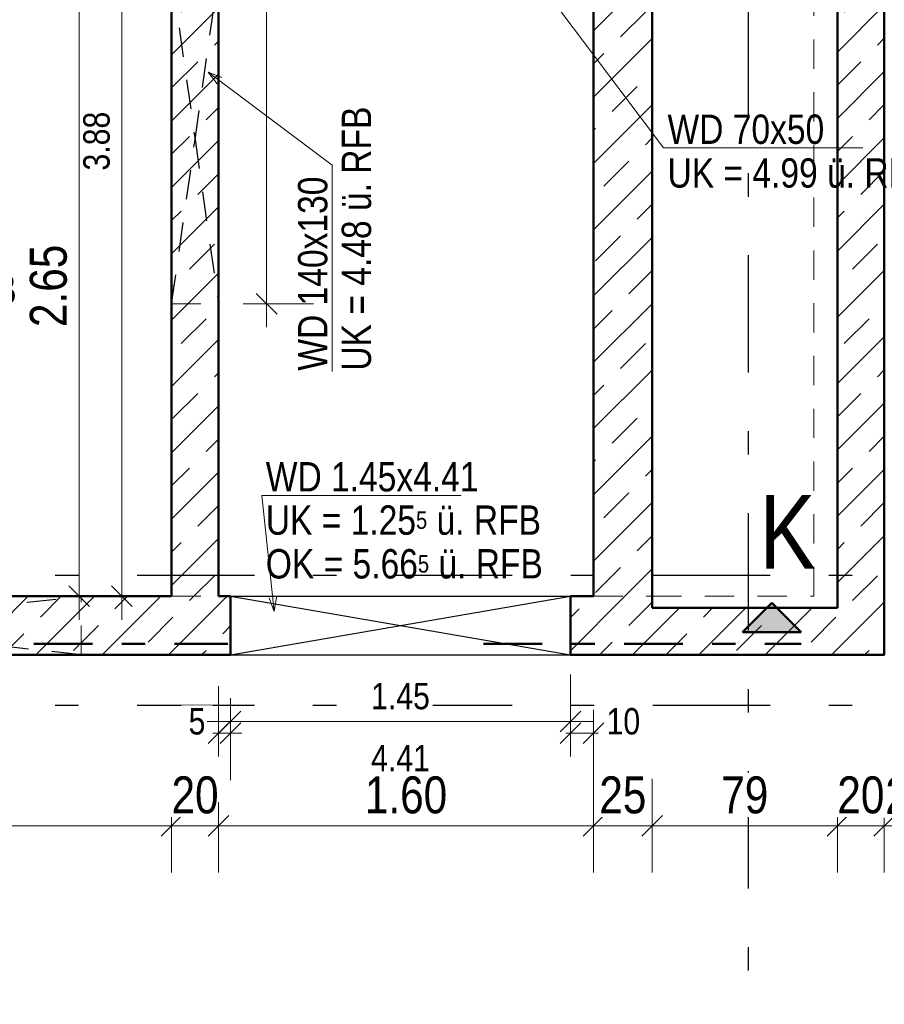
# Model space of a CAD drawing. Header units: millimetres. Extents: x -13 to 146, y -13 to 60.
# Tile 104 of 170: x 43.65 to 47.33, y 18.61 to 22.81. Entities that reach past the tile are written whole.
import ezdxf

# ---------------------------------------------------------------- set-up
doc = ezdxf.new("R2010")
doc.units = ezdxf.units.MM
for name, pattern in [('DASHDOT', [1, 0.5, -0.25, 0, -0.25]), ('DASHDOTX2', [2, 1, -0.5, 0, -0.5]), ('HIDDEN', [0.375, 0.25, -0.125])]:
    doc.linetypes.add(name, pattern=pattern)
for name, color, linetype, lineweight in [('Achsen', 7, 'Continuous', 20), ('Schraffuren', 7, 'Continuous', 20), ('Texte', 7, 'Continuous', 20)]:
    doc.layers.add(name, color=color, linetype=linetype, lineweight=lineweight)
doc.styles.add('Arial Narrow', font='ARIALN.TTF')
doc.dimstyles.new('Arch_Strakon_dimstyle', dxfattribs={"dimtxt": 11.25, "dimasz": 1, "dimexe": 1.25, "dimexo": 0.0625, "dimgap": 1, "dimtad": 0, "dimdec": 5, "dimzin": 12, "dimdsep": 46, "dimtxsty": 'Arial Narrow', "dimblk": 'Arrowhead_Tick', "dimsah": 1, "dimcen": 0, "dimse1": 1, "dimse2": 1, "dimclrd": 6, "dimclrt": 3, "dimazin": 0, "dimtfac": 1, "dimtdec": 4, "dimtmove": 0, "dimatfit": 3, "dimldrblk": 'NONE', "dimfxl": 1, "dimtvp": 1, "dimtolj": 1, "dimtzin": 0, "dimlwd": 13, "dimarcsym": 2})
pattern_1 = [(45, (0, 0), (-0.14142136, 0.14142136), [0.15, -0.1]), (45, (-0.07071, 0.07071), (-0.14142136, 0.14142136), [])]

# ---------------------------------------------------------------- blocks, each defined once
blk = doc.blocks.new('Arrowhead_Tick')
at = {"color": 0, "linetype": 'Continuous', "lineweight": -2}
for p, q in [((0, 20), (0, -10)), ((-1, 0), (0, 0)), ((10, 0), (0, 0))]:
    blk.add_line(p, q, dxfattribs=at)
at = {"color": 2, "linetype": 'Continuous', "lineweight": 35}
blk.add_line((4.42, 4.42), (-4.42, -4.42), dxfattribs=at)
blk = doc.blocks.new('*D95')
at = {"layer": 'Achsen', "color": 6, "linetype": 'Continuous', "lineweight": 13}
blk.add_line((43.9, 20.3581), (43.9, 22.9857), dxfattribs=at)
at = {"layer": 'Defpoints', "color": 0}
for p in [(43.9, 22.9957), (44.4944, 22.9957), (44.4946, 20.3481)]:
    blk.add_point(p, dxfattribs=at)
at = {"layer": 'Achsen', "color": 6, "lineweight": 13, "xscale": 0.01, "yscale": 0.01, "zscale": 0.01}
for p, rotation in [((43.9, 22.9957), 90), ((43.9, 20.3481), 270)]:
    blk.add_blockref('Arrowhead_Tick', p, dxfattribs=dict(at, rotation=rotation))
at = {"layer": 'Achsen', "color": 2, "lineweight": 35, "insert": (43.7696, 21.6719), "char_height": 0.1575, "attachment_point": 5, "rotation": 90, "style": 'Arial Narrow', "bg_fill": 3, "box_fill_scale": 1.1, "bg_fill_color": 256, "bg_fill_true_color": 13158600, "bg_fill_transparency": 0}
blk.add_mtext('\\A1;2.65', dxfattribs=at)
blk = doc.blocks.new('_None')
blk = doc.blocks.new('*D157')
at = {"layer": 'Achsen', "color": 6, "linetype": 'Continuous', "lineweight": 13}
blk.add_line((38.0746, 19.3696), (44.2846, 19.3696), dxfattribs=at)
at = {"layer": 'Defpoints', "color": 0}
for p in [(44.2946, 20.3481), (38.0646, 20.0981), (44.2946, 19.3696)]:
    blk.add_point(p, dxfattribs=at)
at = {"layer": 'Achsen', "color": 6, "lineweight": 13, "xscale": 0.01, "yscale": 0.01, "zscale": 0.01}
blk.add_blockref('Arrowhead_Tick', (44.2946, 19.3696), dxfattribs=at)
at = {"layer": 'Achsen', "color": 6, "lineweight": 13, "xscale": 0.01, "yscale": 0.01, "zscale": 0.01, "rotation": 180}
blk.add_blockref('Arrowhead_Tick', (38.0646, 19.3696), dxfattribs=at)
at = {"layer": 'Achsen', "color": 2, "lineweight": 35, "insert": (41.1796, 19.5), "char_height": 0.1575, "attachment_point": 5, "style": 'Arial Narrow', "bg_fill": 3, "box_fill_scale": 1.1, "bg_fill_color": 256, "bg_fill_true_color": 13158600, "bg_fill_transparency": 0}
blk.add_mtext('\\A1;6.23', dxfattribs=at)
blk = doc.blocks.new('*D158')
at = {"layer": 'Achsen', "color": 6, "linetype": 'Continuous', "lineweight": 13}
blk.add_line((44.3046, 19.3696), (44.4846, 19.3696), dxfattribs=at)
at = {"layer": 'Defpoints', "color": 0}
for p in [(44.2946, 20.3481), (44.4946, 20.3481), (44.4946, 19.3696)]:
    blk.add_point(p, dxfattribs=at)
at = {"layer": 'Achsen', "color": 6, "lineweight": 13, "xscale": 0.01, "yscale": 0.01, "zscale": 0.01}
blk.add_blockref('Arrowhead_Tick', (44.4946, 19.3696), dxfattribs=at)
at = {"layer": 'Achsen', "color": 6, "lineweight": 13, "xscale": 0.01, "yscale": 0.01, "zscale": 0.01, "rotation": 180}
blk.add_blockref('Arrowhead_Tick', (44.2946, 19.3696), dxfattribs=at)
at = {"layer": 'Achsen', "color": 2, "lineweight": 35, "insert": (44.3946, 19.5), "char_height": 0.1575, "attachment_point": 5, "style": 'Arial Narrow', "bg_fill": 3, "box_fill_scale": 1.1, "bg_fill_color": 256, "bg_fill_true_color": 13158600, "bg_fill_transparency": 0}
blk.add_mtext('\\A1;20', dxfattribs=at)
blk = doc.blocks.new('*D159')
at = {"layer": 'Achsen', "color": 6, "linetype": 'Continuous', "lineweight": 13}
blk.add_line((44.5046, 19.3696), (46.0846, 19.3696), dxfattribs=at)
at = {"layer": 'Defpoints', "color": 0}
for p in [(44.4946, 20.3481), (46.0946, 20.3481), (46.0946, 19.3696)]:
    blk.add_point(p, dxfattribs=at)
at = {"layer": 'Achsen', "color": 6, "lineweight": 13, "xscale": 0.01, "yscale": 0.01, "zscale": 0.01}
blk.add_blockref('Arrowhead_Tick', (46.0946, 19.3696), dxfattribs=at)
at = {"layer": 'Achsen', "color": 6, "lineweight": 13, "xscale": 0.01, "yscale": 0.01, "zscale": 0.01, "rotation": 180}
blk.add_blockref('Arrowhead_Tick', (44.4946, 19.3696), dxfattribs=at)
at = {"layer": 'Achsen', "color": 2, "lineweight": 35, "insert": (45.2946, 19.5), "char_height": 0.1575, "attachment_point": 5, "style": 'Arial Narrow', "bg_fill": 3, "box_fill_scale": 1.1, "bg_fill_color": 256, "bg_fill_true_color": 13158600, "bg_fill_transparency": 0}
blk.add_mtext('\\A1;1.60', dxfattribs=at)
blk = doc.blocks.new('*D160')
at = {"layer": 'Achsen', "color": 6, "linetype": 'Continuous', "lineweight": 13}
blk.add_line((46.1046, 19.3696), (46.3346, 19.3696), dxfattribs=at)
at = {"layer": 'Defpoints', "color": 0}
for p in [(46.0946, 20.3481), (46.3446, 20.2981), (46.3446, 19.3696)]:
    blk.add_point(p, dxfattribs=at)
at = {"layer": 'Achsen', "color": 6, "lineweight": 13, "xscale": 0.01, "yscale": 0.01, "zscale": 0.01}
blk.add_blockref('Arrowhead_Tick', (46.3446, 19.3696), dxfattribs=at)
at = {"layer": 'Achsen', "color": 6, "lineweight": 13, "xscale": 0.01, "yscale": 0.01, "zscale": 0.01, "rotation": 180}
blk.add_blockref('Arrowhead_Tick', (46.0946, 19.3696), dxfattribs=at)
at = {"layer": 'Achsen', "color": 2, "lineweight": 35, "insert": (46.2196, 19.5), "char_height": 0.1575, "attachment_point": 5, "style": 'Arial Narrow', "bg_fill": 3, "box_fill_scale": 1.1, "bg_fill_color": 256, "bg_fill_true_color": 13158600, "bg_fill_transparency": 0}
blk.add_mtext('\\A1;25', dxfattribs=at)
blk = doc.blocks.new('*D161')
at = {"layer": 'Achsen', "color": 6, "linetype": 'Continuous', "lineweight": 13}
blk.add_line((46.3546, 19.3696), (47.125, 19.3696), dxfattribs=at)
at = {"layer": 'Defpoints', "color": 0}
for p in [(46.3446, 20.2981), (47.135, 20.2981), (47.135, 19.3696)]:
    blk.add_point(p, dxfattribs=at)
at = {"layer": 'Achsen', "color": 6, "lineweight": 13, "xscale": 0.01, "yscale": 0.01, "zscale": 0.01}
blk.add_blockref('Arrowhead_Tick', (47.135, 19.3696), dxfattribs=at)
at = {"layer": 'Achsen', "color": 6, "lineweight": 13, "xscale": 0.01, "yscale": 0.01, "zscale": 0.01, "rotation": 180}
blk.add_blockref('Arrowhead_Tick', (46.3446, 19.3696), dxfattribs=at)
at = {"layer": 'Achsen', "color": 2, "lineweight": 35, "insert": (46.7398, 19.5), "char_height": 0.1575, "attachment_point": 5, "style": 'Arial Narrow', "bg_fill": 3, "box_fill_scale": 1.1, "bg_fill_color": 256, "bg_fill_true_color": 13158600, "bg_fill_transparency": 0}
blk.add_mtext('\\A1;79', dxfattribs=at)
blk = doc.blocks.new('*D162')
at = {"layer": 'Achsen', "color": 6, "linetype": 'Continuous', "lineweight": 13}
blk.add_line((47.145, 19.3696), (47.325, 19.3696), dxfattribs=at)
at = {"layer": 'Defpoints', "color": 0}
for p in [(47.135, 20.2981), (47.335, 20.0981), (47.335, 19.3696)]:
    blk.add_point(p, dxfattribs=at)
at = {"layer": 'Achsen', "color": 6, "lineweight": 13, "xscale": 0.01, "yscale": 0.01, "zscale": 0.01}
blk.add_blockref('Arrowhead_Tick', (47.335, 19.3696), dxfattribs=at)
at = {"layer": 'Achsen', "color": 6, "lineweight": 13, "xscale": 0.01, "yscale": 0.01, "zscale": 0.01, "rotation": 180}
blk.add_blockref('Arrowhead_Tick', (47.135, 19.3696), dxfattribs=at)
at = {"layer": 'Achsen', "color": 2, "lineweight": 35, "insert": (47.235, 19.5), "char_height": 0.1575, "attachment_point": 5, "style": 'Arial Narrow', "bg_fill": 3, "box_fill_scale": 1.1, "bg_fill_color": 256, "bg_fill_true_color": 13158600, "bg_fill_transparency": 0}
blk.add_mtext('\\A1;20', dxfattribs=at)
blk = doc.blocks.new('*D190')
at = {"layer": 'Achsen', "color": 6, "linetype": 'Continuous', "lineweight": 13}
blk.add_line((47.345, 19.3696), (47.5346, 19.3696), dxfattribs=at)
at = {"layer": 'Defpoints', "color": 0}
for p in [(47.335, 20.0981), (47.5446, 19.3696), (47.5446, 12.3741)]:
    blk.add_point(p, dxfattribs=at)
at = {"layer": 'Achsen', "color": 6, "lineweight": 13, "xscale": 0.01, "yscale": 0.01, "zscale": 0.01}
blk.add_blockref('Arrowhead_Tick', (47.5446, 19.3696), dxfattribs=at)
at = {"layer": 'Achsen', "color": 6, "lineweight": 13, "xscale": 0.01, "yscale": 0.01, "zscale": 0.01, "rotation": 180}
blk.add_blockref('Arrowhead_Tick', (47.335, 19.3696), dxfattribs=at)
at = {"layer": 'Achsen', "color": 2, "lineweight": 35, "insert": (47.4398, 19.4986), "char_height": 0.1575, "attachment_point": 5, "style": 'Arial Narrow', "bg_fill": 3, "box_fill_scale": 1.1, "bg_fill_color": 256, "bg_fill_true_color": 13158600, "bg_fill_transparency": 0}
blk.add_mtext('\\A1;21', dxfattribs=at)
blk = doc.blocks.new('*D199')
at = {"color": 6, "linetype": 'Continuous', "lineweight": 13}
blk.add_line((49.5455, 20.108), (49.5455, 37.2481), dxfattribs=at)
at = {"layer": 'Defpoints', "color": 0}
for p in [(47.3348, 37.2581), (49.5455, 37.2581), (47.335, 20.098)]:
    blk.add_point(p, dxfattribs=at)
at = {"color": 6, "lineweight": 13, "xscale": 0.01, "yscale": 0.01, "zscale": 0.01}
for p, rotation in [((49.5455, 37.2581), 90), ((49.5455, 20.098), 270)]:
    blk.add_blockref('Arrowhead_Tick', p, dxfattribs=dict(at, rotation=rotation))
blk = doc.blocks.new('*D573')
at = {"color": 6, "linetype": 'Continuous', "lineweight": 13}
blk.add_line((44.7, 21.6057), (44.7, 24.8887), dxfattribs=at)
at = {"layer": 'Defpoints', "color": 0}
for p in [(44.4946, 24.8987), (44.7, 24.8987), (44.4946, 21.5957)]:
    blk.add_point(p, dxfattribs=at)
at = {"color": 6, "lineweight": 13, "xscale": 0.01, "yscale": 0.01, "zscale": 0.01}
for p, rotation in [((44.7, 24.8987), 90), ((44.7, 21.5957), 270)]:
    blk.add_blockref('Arrowhead_Tick', p, dxfattribs=dict(at, rotation=rotation))
at = {"color": 3, "lineweight": 35, "insert": (44.5926, 23.2472), "char_height": 0.1125, "attachment_point": 5, "rotation": 90, "style": 'Arial Narrow', "bg_fill": 3, "box_fill_scale": 1.1, "bg_fill_color": 256, "bg_fill_true_color": 13158600, "bg_fill_transparency": 0}
blk.add_mtext('\\A1;3.30{\\A1;\\H.6x;\\S5;}', dxfattribs=at)
blk = doc.blocks.new('*D580')
at = {"color": 6, "linetype": 'Continuous', "lineweight": 13}
for p, q in [((44.4846, 19.7641), (44.4746, 19.7641)), ((44.4946, 19.7641), (44.5459, 19.7641)), ((44.5559, 19.7641), (44.5659, 19.7641))]:
    blk.add_line(p, q, dxfattribs=at)
at = {"layer": 'Defpoints', "color": 0}
for p in [(44.4946, 20.3481), (44.5459, 20.0981), (44.5459, 19.7641)]:
    blk.add_point(p, dxfattribs=at)
at = {"color": 6, "lineweight": 13, "xscale": 0.01, "yscale": 0.01, "zscale": 0.01}
blk.add_blockref('Arrowhead_Tick', (44.4946, 19.7641), dxfattribs=at)
at = {"color": 6, "lineweight": 13, "xscale": 0.01, "yscale": 0.01, "zscale": 0.01, "rotation": 180}
blk.add_blockref('Arrowhead_Tick', (44.5459, 19.7641), dxfattribs=at)
at = {"color": 3, "lineweight": 35, "insert": (44.4029, 19.8141), "char_height": 0.1125, "attachment_point": 5, "style": 'Arial Narrow', "bg_fill": 3, "box_fill_scale": 1.1, "bg_fill_color": 256, "bg_fill_true_color": 13158600, "bg_fill_transparency": 0}
blk.add_mtext('\\A1;5', dxfattribs=at)
blk = doc.blocks.new('*D581')
at = {"color": 6, "linetype": 'Continuous', "lineweight": 13}
for p, q in [((45.9859, 19.7641), (45.9759, 19.7641)), ((45.9959, 19.7641), (46.0946, 19.7641)), ((46.1046, 19.7641), (46.1146, 19.7641))]:
    blk.add_line(p, q, dxfattribs=at)
at = {"layer": 'Defpoints', "color": 0}
for p in [(46.0946, 20.3481), (45.9959, 20.0981), (46.0946, 19.7641)]:
    blk.add_point(p, dxfattribs=at)
at = {"color": 6, "lineweight": 13, "xscale": 0.01, "yscale": 0.01, "zscale": 0.01}
blk.add_blockref('Arrowhead_Tick', (45.9959, 19.7641), dxfattribs=at)
at = {"color": 6, "lineweight": 13, "xscale": 0.01, "yscale": 0.01, "zscale": 0.01, "rotation": 180}
blk.add_blockref('Arrowhead_Tick', (46.0946, 19.7641), dxfattribs=at)
at = {"color": 3, "lineweight": 35, "insert": (46.2218, 19.8141), "char_height": 0.1125, "attachment_point": 5, "style": 'Arial Narrow', "bg_fill": 3, "box_fill_scale": 1.1, "bg_fill_color": 256, "bg_fill_true_color": 13158600, "bg_fill_transparency": 0}
blk.add_mtext('\\A1;10', dxfattribs=at)
blk = doc.blocks.new('*D582')
at = {"color": 6, "linetype": 'Continuous', "lineweight": 13}
blk.add_line((44.5559, 19.8141), (45.9859, 19.8141), dxfattribs=at)
at = {"layer": 'Defpoints', "color": 0}
for p in [(44.5459, 20.0981), (45.9959, 20.0981), (45.9959, 19.8141)]:
    blk.add_point(p, dxfattribs=at)
at = {"color": 6, "lineweight": 13, "xscale": 0.01, "yscale": 0.01, "zscale": 0.01}
blk.add_blockref('Arrowhead_Tick', (45.9959, 19.8141), dxfattribs=at)
at = {"color": 6, "lineweight": 13, "xscale": 0.01, "yscale": 0.01, "zscale": 0.01, "rotation": 180}
blk.add_blockref('Arrowhead_Tick', (44.5459, 19.8141), dxfattribs=at)
at = {"color": 3, "lineweight": 35, "insert": (45.2709, 19.9216), "char_height": 0.1125, "attachment_point": 5, "style": 'Arial Narrow', "bg_fill": 3, "box_fill_scale": 1.1, "bg_fill_color": 256, "bg_fill_true_color": 13158600, "bg_fill_transparency": 0}
blk.add_mtext('\\A1;1.45', dxfattribs=at)
blk = doc.blocks.new('*D610')
at = {"color": 6, "linetype": 'Continuous', "lineweight": 13}
blk.add_line((44.0821, 20.3581), (44.0821, 24.2202), dxfattribs=at)
at = {"layer": 'Defpoints', "color": 0}
for p in [(44.0821, 24.2302), (44.2946, 24.2302), (44.2946, 20.3481)]:
    blk.add_point(p, dxfattribs=at)
at = {"color": 6, "lineweight": 13, "xscale": 0.01, "yscale": 0.01, "zscale": 0.01}
for p, rotation in [((44.0821, 24.2302), 90), ((44.0821, 20.3481), 270)]:
    blk.add_blockref('Arrowhead_Tick', p, dxfattribs=dict(at, rotation=rotation))
at = {"color": 3, "lineweight": 35, "insert": (43.9747, 22.2892), "char_height": 0.1125, "attachment_point": 5, "rotation": 90, "style": 'Arial Narrow', "bg_fill": 3, "box_fill_scale": 1.1, "bg_fill_color": 256, "bg_fill_true_color": 13158600, "bg_fill_transparency": 0}
blk.add_mtext('\\A1;3.88', dxfattribs=at)

msp = doc.modelspace()

# ---------------------------------------------------------------- hatches: boundary and pattern name
at = {"lineweight": 25, "true_color": 0x0000ff}
msp.add_hatch(color=5, dxfattribs=at).paths.add_polyline_path([(46.855428, 20.319734), (46.730428, 20.194734), (46.980428, 20.194734)])
at = {"layer": 'Schraffuren', "lineweight": 13}
h = msp.add_hatch(dxfattribs=at)
h.set_pattern_fill('bB', color=6, scale=0.01, angle=45, style=0, pattern_type=2)
h.set_pattern_definition(pattern_1)
h.paths.add_polyline_path([(44.494627, 25.848114), (44.494627, 20.34809), (44.294627, 20.34809), (44.294627, 25.848114)])
h = msp.add_hatch(dxfattribs=at)
h.set_pattern_fill('bB', color=6, scale=0.01, angle=45, style=0, pattern_type=2)
h.set_pattern_definition(pattern_1)
h.paths.add_polyline_path([(47.334982, 25.848114), (47.334982, 20.29809), (47.134982, 20.29809), (47.134982, 25.848114)])
h = msp.add_hatch(dxfattribs=at)
h.set_pattern_fill('bB', color=6, scale=0.01, angle=45, style=0, pattern_type=2)
h.set_pattern_definition(pattern_1)
h.paths.add_polyline_path([(46.344627, 24.148114), (46.344627, 20.34809), (46.094627, 20.34809), (46.094627, 24.148114)])
h = msp.add_hatch(dxfattribs=at)
h.set_pattern_fill('bB', color=6, scale=0.01, angle=45, style=0, pattern_type=2)
h.set_pattern_definition(pattern_1)
h.paths.add_polyline_path([(44.545884, 20.34809), (44.545884, 20.09809), (37.864608, 20.09809), (37.864608, 20.34809)])
h = msp.add_hatch(dxfattribs=at)
h.set_pattern_fill('bB', color=6, scale=0.01, angle=45, style=0, pattern_type=2)
h.set_pattern_definition(pattern_1)
h.paths.add_polyline_path([(46.344627, 20.09809), (45.995884, 20.09809), (45.995884, 20.34809), (46.344627, 20.34809)])
h = msp.add_hatch(dxfattribs=at)
h.set_pattern_fill('bB', color=6, scale=0.01, angle=45, style=0, pattern_type=2)
h.set_pattern_definition(pattern_1)
h.paths.add_polyline_path([(47.334982, 20.09809), (46.344627, 20.09809), (46.344627, 20.29809), (47.334982, 20.29809)])

# ---------------------------------------------------------------- linework, layer by layer
at = {"color": 6, "linetype": 'HIDDEN', "lineweight": 13, "ltscale": 0.5}
msp.add_line((47.034982, 20.34809), (47.034982, 26.048114), dxfattribs=at)
at = {"color": 5, "linetype": 'Continuous', "lineweight": 18}
for p, q in [((46.393327, 22.260717), (45.09209, 23.990769)), ((44.979241, 22.186923), (44.451132, 22.583005)), ((44.489486, 22.534143), (44.451132, 22.583005)), ((44.451132, 22.583005), (44.508778, 22.559866)), ((47.243062, 22.260717), (46.393327, 22.260717)), ((44.979241, 21.306741), (44.979241, 22.186923)), ((45.529257, 20.778539), (44.679522, 20.778539)), ((44.679522, 20.778539), (44.732539, 20.282814)), ((44.732539, 20.282814), (44.710172, 20.340764)), ((44.742144, 20.344183), (44.732539, 20.282814))]:
    msp.add_line(p, q, dxfattribs=at)
at = {"color": 3, "linetype": 'Continuous', "lineweight": 25}
for p, q in [((44.545884, 20.09809), (45.995884, 20.34809)), ((44.545884, 20.34809), (45.995884, 20.09809))]:
    msp.add_line(p, q, dxfattribs=at)
at = {"color": 4, "linetype": 'Continuous', "lineweight": 50}
for p, q in [((46.855428, 20.319734), (46.730428, 20.194734)), ((46.980428, 20.194734), (46.855428, 20.319734)), ((46.730428, 20.194734), (46.980428, 20.194734))]:
    msp.add_line(p, q, dxfattribs=at)
at = {"color": 4, "linetype": 'DASHDOT', "lineweight": 50, "ltscale": 0.5}
for p, q in [((43.106682, 20.144734), (44.533877, 20.144734)), ((45.625676, 20.144734), (46.980428, 20.144734))]:
    msp.add_line(p, q, dxfattribs=at)
at = {"layer": 'Achsen', "color": 3, "linetype": 'DASHDOTX2', "lineweight": 25, "ltscale": 0.5}
for p, q in [((46.754631, 39.402162), (46.754631, 17.803455)), ((3.447631, 20.43799), (49.122527, 20.43799)), ((3.447631, 19.88299), (49.122527, 19.88299))]:
    msp.add_line(p, q, dxfattribs=at)
at = {"layer": 'Achsen', "color": 9, "linetype": 'Continuous', "lineweight": 0}
msp.add_circle((47.334982, 20.09799), 0.00111, dxfattribs=at)

# ---------------------------------------------------------------- texts
at = {"layer": 'Achsen', "color": 1, "lineweight": 70, "style": 'Arial Narrow'}
msp.add_text('Schnitt N - N   M. 1:50', height=0.315, rotation=90, dxfattribs=at).set_placement((44.342681, 14.755316))
at = {"layer": 'Texte', "color": 3, "lineweight": 25, "style": 'Arial Narrow'}
msp.add_text('UK = 4.48 ü. RFB', height=0.125, rotation=90, dxfattribs=at).set_placement((45.145378, 21.310287))
for s, p in [('WD 70x50', (46.410198, 22.277441)), ('UK = 4.99 ü. RFB', (46.410198, 22.090952)), ('WD 1.45x4.41', (44.696393, 20.795263))]:
    msp.add_text(s, height=0.125, dxfattribs=at).set_placement(p)
at = {"layer": 'Texte', "color": 1, "lineweight": 70, "style": 'Arial Narrow'}
msp.add_text('K', height=0.315, dxfattribs=at).set_placement((46.801537, 20.465426))
at = {"layer": 'Texte', "color": 3, "lineweight": 25, "char_height": 0.125, "attachment_point": 7, "line_spacing_factor": 0.9, "style": 'Arial Narrow'}
for s, insert in [('UK = 1.25{\\A1;\\H.6x;\\S5;} ü. RFB', (44.696393, 20.608774)), ('OK = 5.66{\\A1;\\H.6x;\\S5;} ü. RFB', (44.696393, 20.422285))]:
    msp.add_mtext(s, dxfattribs=dict(at, insert=insert))

# ---------------------------------------------------------------- next in the draw order: dimensions: what is measured, and where the dimension line sits
at = {"layer": 'Achsen', "lineweight": 35}
dim = msp.add_linear_dim(base=(43.9, 22.995721), p1=(44.494627, 20.34809), p2=(44.494444, 22.995721), angle=90, text='2.65', dimstyle='Arch_Strakon_dimstyle', override={"dimscale": 0.01, "dimtxt": 15.75, "dimasz": 1, "dimgap": 5, "dimtad": 1, "dimjust": 0, "dimtih": 0, "dimtoh": 0, "dimdec": 5, "dimdsep": 46, "dimtxsty": 'Arial Narrow', "dimclrd": 6, "dimclrt": 2, "dimtix": 1, "dimtofl": 255, "dimtmove": 0, "dimatfit": 2, "dimfxl": 0, "dimfxlon": 0, "dimtvp": 31.746032, "dimtfill": 1, "dimtfillclr": 7, "dimlwd": 13}, dxfattribs=at)
dim.commit()
dim.dimension.update_dxf_attribs({"geometry": '*D95', "text_midpoint": (43.9, 21.671905), "dimtype": 160})

# ---------------------------------------------------------------- next in the draw order: texts
at = {"layer": 'Texte', "color": 3, "lineweight": 25, "style": 'Arial Narrow'}
msp.add_text('UK = 4.20 ü. RFB', height=0.125, dxfattribs=at).set_placement((42.507426, 21.594885))

# ---------------------------------------------------------------- next in the draw order: dimensions: what is measured, and where the dimension line sits
at = {"lineweight": 35}
dim = msp.add_linear_dim(base=(44.7, 24.898694), p1=(44.494627, 21.595721), p2=(44.494627, 24.898694), angle=90, text='3.30{\\A1;\\H.6x;\\S5;}', dimstyle='Arch_Strakon_dimstyle', override={"dimscale": 0.01, "dimtxt": 11.25, "dimasz": 1, "dimgap": 5, "dimtad": 1, "dimjust": 0, "dimtih": 0, "dimtoh": 0, "dimdec": 5, "dimdsep": 46, "dimtxsty": 'Arial Narrow', "dimclrd": 6, "dimclrt": 3, "dimtix": 1, "dimtofl": 255, "dimtmove": 0, "dimatfit": 2, "dimfxl": 0, "dimfxlon": 0, "dimtvp": 44.444444, "dimtfill": 1, "dimtfillclr": 7, "dimlwd": 13}, dxfattribs=at)
dim.commit()
dim.dimension.update_dxf_attribs({"geometry": '*D573', "text_midpoint": (44.7, 23.247207), "dimtype": 160})
at = {"layer": 'Achsen', "lineweight": 35}
dim = msp.add_linear_dim(base=(44.294627, 19.369568), p1=(38.064608, 20.09809), p2=(44.294627, 20.34809), text='6.23', dimstyle='Arch_Strakon_dimstyle', override={"dimscale": 0.01, "dimtxt": 15.75, "dimasz": 1, "dimgap": 5, "dimtad": 1, "dimjust": 0, "dimtih": 0, "dimtoh": 0, "dimdec": 5, "dimdsep": 46, "dimtxsty": 'Arial Narrow', "dimclrd": 6, "dimclrt": 2, "dimtix": 1, "dimtofl": 255, "dimtmove": 0, "dimatfit": 2, "dimfxl": 0, "dimfxlon": 0, "dimtvp": 31.746032, "dimtfill": 1, "dimtfillclr": 7, "dimlwd": 13}, dxfattribs=at)
dim.commit()
dim.dimension.update_dxf_attribs({"geometry": '*D157', "text_midpoint": (41.179618, 19.369568), "dimtype": 160})

# ---------------------------------------------------------------- next in the draw order: linework, layer by layer
at = {"layer": 'Achsen', "color": 3, "linetype": 'HIDDEN', "lineweight": 25, "ltscale": 0.5}
for p, q in [((44.394627, 22.295721), (44.494627, 22.995721)), ((44.394627, 22.295721), (44.494627, 21.595721)), ((43.908093, 20.09809), (42.783093, 20.22309))]:
    msp.add_line(p, q, dxfattribs=at)

# ---------------------------------------------------------------- next in the draw order: texts
at = {"color": 2, "lineweight": 35, "style": 'Arial Narrow'}
msp.add_text('Attika umlaufend OK. 11.15 m', height=0.1575, dxfattribs=at).set_placement((40.881406, 19.124443))
at = {"layer": 'Texte', "color": 3, "lineweight": 25, "style": 'Arial Narrow'}
msp.add_text('WD 140x130', height=0.125, rotation=90, dxfattribs=at).set_placement((44.958889, 21.310287))

# ---------------------------------------------------------------- next in the draw order: dimensions: what is measured, and where the dimension line sits
at = {"layer": 'Achsen', "lineweight": 35}
dim = msp.add_linear_dim(base=(44.494627, 19.369568), p1=(44.294627, 20.34809), p2=(44.494627, 20.34809), text='20', dimstyle='Arch_Strakon_dimstyle', override={"dimscale": 0.01, "dimtxt": 15.75, "dimasz": 1, "dimgap": 5, "dimtad": 1, "dimjust": 0, "dimtih": 0, "dimtoh": 0, "dimdec": 5, "dimdsep": 46, "dimtxsty": 'Arial Narrow', "dimclrd": 6, "dimclrt": 2, "dimtix": 1, "dimtofl": 255, "dimtmove": 0, "dimatfit": 2, "dimfxl": 0, "dimfxlon": 0, "dimtvp": 31.746032, "dimtfill": 1, "dimtfillclr": 7, "dimlwd": 13}, dxfattribs=at)
dim.commit()
dim.dimension.update_dxf_attribs({"geometry": '*D158', "text_midpoint": (44.394627, 19.369568), "dimtype": 160})

# ---------------------------------------------------------------- next in the draw order: dimensions: what is measured, and where the dimension line sits
at = {"lineweight": 35}
dim = msp.add_linear_dim(base=(44.082145, 24.230244), p1=(44.294627, 20.34809), p2=(44.294627, 24.230244), angle=90, text='3.88', dimstyle='Arch_Strakon_dimstyle', override={"dimscale": 0.01, "dimtxt": 11.25, "dimasz": 1, "dimgap": 5, "dimtad": 1, "dimjust": 0, "dimtih": 0, "dimtoh": 0, "dimdec": 5, "dimdsep": 46, "dimtxsty": 'Arial Narrow', "dimclrd": 6, "dimclrt": 3, "dimtix": 1, "dimtofl": 255, "dimtmove": 0, "dimatfit": 2, "dimfxl": 0, "dimfxlon": 0, "dimtvp": 44.444444, "dimtfill": 1, "dimtfillclr": 7, "dimlwd": 13}, dxfattribs=at)
dim.commit()
dim.dimension.update_dxf_attribs({"geometry": '*D610', "text_midpoint": (44.082145, 22.289167), "dimtype": 160})
at = {"layer": 'Achsen', "lineweight": 35}
dim = msp.add_linear_dim(base=(46.094627, 19.369568), p1=(44.494627, 20.34809), p2=(46.094627, 20.34809), text='1.60', dimstyle='Arch_Strakon_dimstyle', override={"dimscale": 0.01, "dimtxt": 15.75, "dimasz": 1, "dimgap": 5, "dimtad": 1, "dimjust": 0, "dimtih": 0, "dimtoh": 0, "dimdec": 5, "dimdsep": 46, "dimtxsty": 'Arial Narrow', "dimclrd": 6, "dimclrt": 2, "dimtix": 1, "dimtofl": 255, "dimtmove": 0, "dimatfit": 2, "dimfxl": 0, "dimfxlon": 0, "dimtvp": 31.746032, "dimtfill": 1, "dimtfillclr": 7, "dimlwd": 13}, dxfattribs=at)
dim.commit()
dim.dimension.update_dxf_attribs({"geometry": '*D159', "text_midpoint": (45.294627, 19.369568), "dimtype": 160})

# ---------------------------------------------------------------- next in the draw order: linework, layer by layer
at = {"color": 4, "linetype": 'Continuous', "lineweight": 50}
for p, q in [((44.294627, 20.34809), (44.294627, 25.848114)), ((37.864608, 20.34809), (44.294627, 20.34809))]:
    msp.add_line(p, q, dxfattribs=at)
at = {"color": 6, "linetype": 'HIDDEN', "lineweight": 13, "ltscale": 0.5}
for p, q in [((44.294627, 21.595721), (44.494627, 21.595721)), ((43.908093, 20.09809), (43.908093, 20.34809))]:
    msp.add_line(p, q, dxfattribs=at)
at = {"layer": 'Achsen', "color": 3, "linetype": 'HIDDEN', "lineweight": 25, "ltscale": 0.5}
for p, q in [((44.294627, 22.995721), (44.394627, 22.295721)), ((44.294627, 21.595721), (44.394627, 22.295721)), ((42.783093, 20.22309), (43.908093, 20.34809))]:
    msp.add_line(p, q, dxfattribs=at)

# ---------------------------------------------------------------- next in the draw order: dimensions: what is measured, and where the dimension line sits
at = {"lineweight": 35}
dim = msp.add_linear_dim(base=(44.545884, 19.764132), p1=(44.494627, 20.34809), p2=(44.545884, 20.09809), text='5', dimstyle='Arch_Strakon_dimstyle', override={"dimscale": 0.01, "dimtxt": 11.25, "dimasz": 1, "dimgap": 5, "dimtad": 1, "dimjust": 0, "dimtih": 0, "dimtoh": 0, "dimdec": 5, "dimdsep": 46, "dimtxsty": 'Arial Narrow', "dimclrd": 6, "dimclrt": 3, "dimtix": 0, "dimtofl": 255, "dimtmove": 2, "dimatfit": 2, "dimfxl": 0, "dimfxlon": 0, "dimtvp": 44.444444, "dimtfill": 1, "dimtfillclr": 7, "dimlwd": 13}, dxfattribs=at)
dim.commit()
dim.dimension.update_dxf_attribs({"geometry": '*D580', "text_midpoint": (44.40294, 19.814132), "dimtype": 160})
at = {"layer": 'Achsen', "lineweight": 35}
dim = msp.add_linear_dim(base=(46.344627, 19.369568), p1=(46.094627, 20.34809), p2=(46.344627, 20.29809), text='25', dimstyle='Arch_Strakon_dimstyle', override={"dimscale": 0.01, "dimtxt": 15.75, "dimasz": 1, "dimgap": 5, "dimtad": 1, "dimjust": 0, "dimtih": 0, "dimtoh": 0, "dimdec": 5, "dimdsep": 46, "dimtxsty": 'Arial Narrow', "dimclrd": 6, "dimclrt": 2, "dimtix": 1, "dimtofl": 255, "dimtmove": 0, "dimatfit": 2, "dimfxl": 0, "dimfxlon": 0, "dimtvp": 31.746032, "dimtfill": 1, "dimtfillclr": 7, "dimlwd": 13}, dxfattribs=at)
dim.commit()
dim.dimension.update_dxf_attribs({"geometry": '*D160', "text_midpoint": (46.219627, 19.369568), "dimtype": 160})

# ---------------------------------------------------------------- next in the draw order: linework, layer by layer
at = {"color": 4, "linetype": 'Continuous', "lineweight": 50}
for p, q in [((44.494627, 20.34809), (44.494627, 25.848114)), ((46.344627, 20.34809), (46.344627, 23.948114)), ((44.494627, 20.34809), (44.545884, 20.34809))]:
    msp.add_line(p, q, dxfattribs=at)
at = {"color": 6, "linetype": 'HIDDEN', "lineweight": 13, "ltscale": 0.5}
for p, q in [((44.294627, 20.34809), (44.494627, 20.34809)), ((46.344627, 20.34809), (47.034982, 20.34809))]:
    msp.add_line(p, q, dxfattribs=at)

# ---------------------------------------------------------------- next in the draw order: dimensions: what is measured, and where the dimension line sits
at = {"layer": 'Achsen', "lineweight": 35}
dim = msp.add_linear_dim(base=(47.134982, 19.369568), p1=(46.344627, 20.29809), p2=(47.134982, 20.29809), text='79', dimstyle='Arch_Strakon_dimstyle', override={"dimscale": 0.01, "dimtxt": 15.75, "dimasz": 1, "dimgap": 5, "dimtad": 1, "dimjust": 0, "dimtih": 0, "dimtoh": 0, "dimdec": 5, "dimdsep": 46, "dimtxsty": 'Arial Narrow', "dimclrd": 6, "dimclrt": 2, "dimtix": 1, "dimtofl": 255, "dimtmove": 0, "dimatfit": 2, "dimfxl": 0, "dimfxlon": 0, "dimtvp": 31.746032, "dimtfill": 1, "dimtfillclr": 7, "dimlwd": 13}, dxfattribs=at)
dim.commit()
dim.dimension.update_dxf_attribs({"geometry": '*D161', "text_midpoint": (46.739805, 19.369568), "dimtype": 160})

# ---------------------------------------------------------------- next in the draw order: linework, layer by layer
at = {"color": 4, "linetype": 'Continuous', "lineweight": 50}
msp.add_line((46.344627, 20.29809), (46.344627, 20.34809), dxfattribs=at)

# ---------------------------------------------------------------- next in the draw order: dimensions: what is measured, and where the dimension line sits
at = {"lineweight": 35}
dim = msp.add_linear_dim(base=(46.094627, 19.764132), p1=(45.995884, 20.09809), p2=(46.094627, 20.34809), text='10', dimstyle='Arch_Strakon_dimstyle', override={"dimscale": 0.01, "dimtxt": 11.25, "dimasz": 1, "dimgap": 5, "dimtad": 1, "dimjust": 4, "dimtih": 0, "dimtoh": 0, "dimdec": 5, "dimdsep": 46, "dimtxsty": 'Arial Narrow', "dimclrd": 6, "dimclrt": 3, "dimtix": 0, "dimtofl": 255, "dimtmove": 2, "dimatfit": 2, "dimfxl": 0, "dimfxlon": 0, "dimtvp": 44.444444, "dimtfill": 1, "dimtfillclr": 7, "dimlwd": 13}, dxfattribs=at)
dim.commit()
dim.dimension.update_dxf_attribs({"geometry": '*D581', "text_midpoint": (46.221752, 19.814132), "dimtype": 160})
at = {"layer": 'Achsen', "lineweight": 35}
dim = msp.add_linear_dim(base=(47.334982, 19.369568), p1=(47.134982, 20.29809), p2=(47.334982, 20.09809), text='20', dimstyle='Arch_Strakon_dimstyle', override={"dimscale": 0.01, "dimtxt": 15.75, "dimasz": 1, "dimgap": 5, "dimtad": 1, "dimjust": 0, "dimtih": 0, "dimtoh": 0, "dimdec": 5, "dimdsep": 46, "dimtxsty": 'Arial Narrow', "dimclrd": 6, "dimclrt": 2, "dimtix": 1, "dimtofl": 255, "dimtmove": 0, "dimatfit": 2, "dimfxl": 0, "dimfxlon": 0, "dimtvp": 31.746032, "dimtfill": 1, "dimtfillclr": 7, "dimlwd": 13}, dxfattribs=at)
dim.commit()
dim.dimension.update_dxf_attribs({"geometry": '*D162', "text_midpoint": (47.234982, 19.369568), "dimtype": 160})

# ---------------------------------------------------------------- next in the draw order: linework, layer by layer
at = {"color": 4, "linetype": 'Continuous', "lineweight": 50}
for p, q in [((47.334982, 20.29809), (47.334982, 25.848114)), ((46.094627, 20.34809), (46.094627, 24.148114)), ((47.134982, 20.29809), (47.134982, 23.948114)), ((45.995884, 20.34809), (46.094627, 20.34809)), ((46.344627, 20.29809), (47.134982, 20.29809))]:
    msp.add_line(p, q, dxfattribs=at)
at = {"color": 6, "linetype": 'HIDDEN', "lineweight": 13, "ltscale": 0.5}
msp.add_line((46.094627, 20.34809), (46.344627, 20.34809), dxfattribs=at)
at = {"layer": 'Achsen', "color": 3, "linetype": 'Continuous', "lineweight": 25}
msp.add_line((44.545884, 20.34809), (45.995884, 20.34809), dxfattribs=at)

# ---------------------------------------------------------------- next in the draw order: dimensions: what is measured, and where the dimension line sits
at = {"lineweight": 35}
dim = msp.add_linear_dim(base=(45.995884, 19.814132), p1=(44.545884, 20.09809), p2=(45.995884, 20.09809), text='1.45', dimstyle='Arch_Strakon_dimstyle', override={"dimscale": 0.01, "dimtxt": 11.25, "dimasz": 1, "dimgap": 5, "dimtad": 1, "dimjust": 0, "dimtih": 0, "dimtoh": 0, "dimdec": 5, "dimdsep": 46, "dimtxsty": 'Arial Narrow', "dimclrd": 6, "dimclrt": 3, "dimtix": 1, "dimtofl": 255, "dimtmove": 0, "dimatfit": 2, "dimfxl": 0, "dimfxlon": 0, "dimtvp": 44.444444, "dimtfill": 1, "dimtfillclr": 7, "dimlwd": 13}, dxfattribs=at)
dim.commit()
dim.dimension.update_dxf_attribs({"geometry": '*D582', "text_midpoint": (45.270884, 19.814132), "dimtype": 160})
at = {"layer": 'Achsen', "lineweight": 35}
dim = msp.add_linear_dim(base=(47.544631, 19.369568), p1=(47.334982, 20.09809), p2=(47.544631, 12.374124), text='21', dimstyle='Arch_Strakon_dimstyle', override={"dimscale": 0.01, "dimtxt": 15.75, "dimasz": 1, "dimgap": 5, "dimtad": 1, "dimjust": 0, "dimtih": 0, "dimtoh": 0, "dimdec": 5, "dimdsep": 46, "dimtxsty": 'Arial Narrow', "dimclrd": 6, "dimclrt": 2, "dimtix": 1, "dimtofl": 255, "dimtmove": 0, "dimatfit": 2, "dimfxl": 0, "dimfxlon": 0, "dimtvp": 31.746032, "dimtfill": 1, "dimtfillclr": 7, "dimlwd": 13}, dxfattribs=at)
dim.commit()
dim.dimension.update_dxf_attribs({"geometry": '*D190', "text_midpoint": (47.439807, 19.369568), "dimtype": 160})

# ---------------------------------------------------------------- next in the draw order: linework, layer by layer
at = {"color": 4, "linetype": 'Continuous', "lineweight": 50}
for p, q in [((44.545884, 20.09809), (44.545884, 20.34809)), ((45.995884, 20.09809), (45.995884, 20.34809)), ((47.334982, 20.09809), (47.334982, 20.29809)), ((38.064608, 20.09809), (44.545884, 20.09809)), ((45.995884, 20.09809), (46.344627, 20.09809)), ((46.344627, 20.09809), (47.334982, 20.09809))]:
    msp.add_line(p, q, dxfattribs=at)
at = {"layer": 'Achsen', "color": 3, "linetype": 'Continuous', "lineweight": 25}
msp.add_line((44.545884, 20.09809), (45.995884, 20.09809), dxfattribs=at)

# ---------------------------------------------------------------- next in the draw order: texts
at = {"color": 3, "lineweight": 25, "insert": (45.270884, 19.657882), "char_height": 0.1125, "attachment_point": 5, "line_spacing_factor": 0.9, "style": 'Arial Narrow'}
msp.add_mtext('4.41', dxfattribs=at)

# ---------------------------------------------------------------- next in the draw order: dimensions: what is measured, and where the dimension line sits
at = {"lineweight": 35}
dim = msp.add_linear_dim(base=(49.54546, 37.258143), p1=(47.334982, 20.09799), p2=(47.334832, 37.258143), angle=90, text=' ', dimstyle='Arch_Strakon_dimstyle', override={"dimscale": 0.01, "dimtxt": 15.75, "dimasz": 1, "dimgap": 5, "dimtad": 1, "dimjust": 0, "dimtih": 0, "dimtoh": 0, "dimdec": 5, "dimdsep": 46, "dimtxsty": 'Arial Narrow', "dimclrd": 6, "dimclrt": 2, "dimtix": 1, "dimtofl": 255, "dimtmove": 0, "dimatfit": 2, "dimfxl": 0, "dimfxlon": 0, "dimtvp": 31.746032, "dimtfill": 1, "dimtfillclr": 7, "dimlwd": 13}, dxfattribs=at)
dim.commit()
dim.dimension.update_dxf_attribs({"geometry": '*D199', "text_midpoint": (49.54546, 28.678066), "dimtype": 160})

doc.saveas('drawing.dxf')
